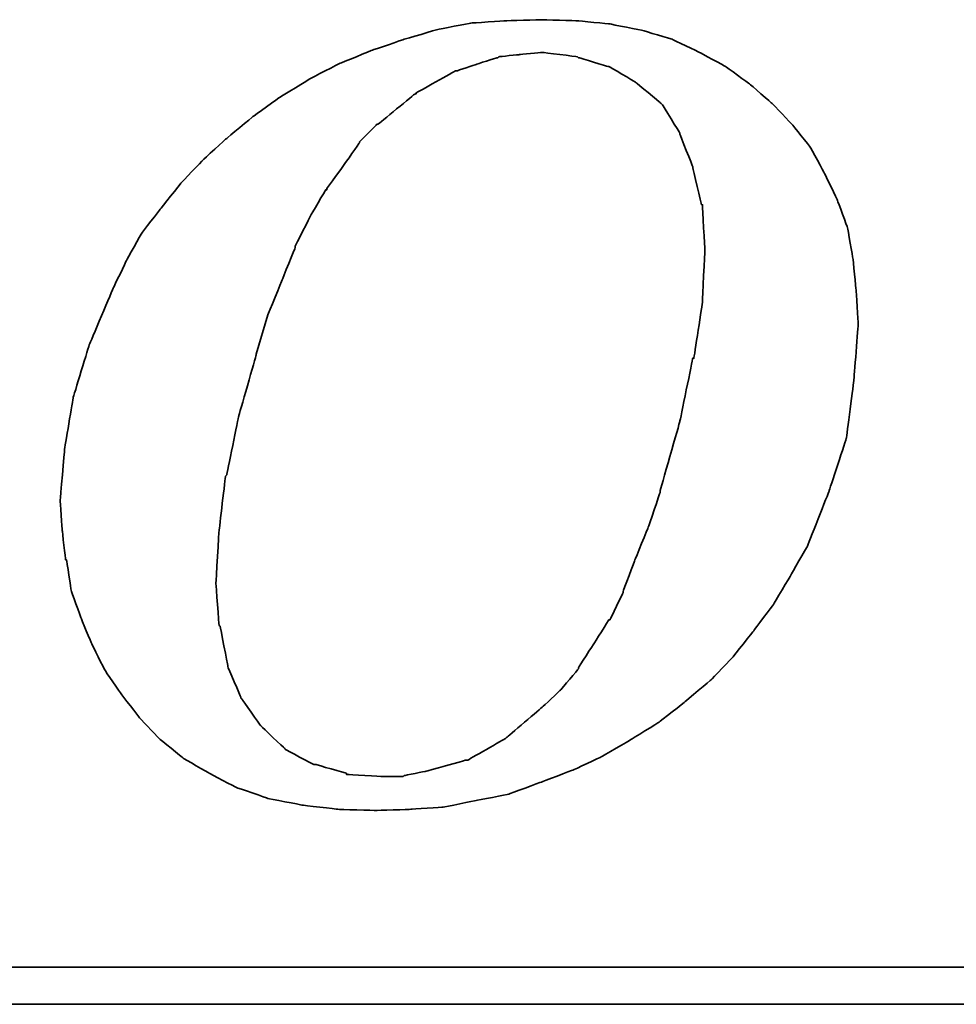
# Model space of a CAD drawing. Extents: x -381 to 2037, y -503 to 705.
# Tile 39 of 55: x -146.27 to -142.63, y 66.8 to 70.63. Entities that reach past the tile are written whole.
import ezdxf

# ---------------------------------------------------------------- set-up
doc = ezdxf.new("R2010")
doc.units = 0
doc.header["$LTSCALE"] = 2
doc.header["$MEASUREMENT"] = 0
doc.layers.add('CHA', color=7, linetype='Continuous')
doc.layers.add('layer 1', color=7, linetype='Continuous')

# ---------------------------------------------------------------- blocks, each defined once
blk = doc.blocks.new('TBI MOTION logo(完整正式版)')
at = {"layer": 'layer 1', "color": 22, "lineweight": 35}
for points, knots in [([(-11.34375, -6.98375), (-11.34375, -6.98375), (-10.91375, -7.43875), (-10.91375, -7.43875), (-10.91375, -7.43875), (-10.91375, -7.43875), (-10.38625, -7.87125), (-10.38625, -7.87125), (-10.38625, -7.87125), (-10.38625, -7.87125), (-9.81125, -8.20375), (-9.81125, -8.20375), (-9.81125, -8.20375), (-9.81125, -8.20375), (-9.21125, -8.51875), (-9.21125, -8.51875), (-9.21125, -8.51875), (-9.21125, -8.51875), (-8.51625, -8.75875), (-8.51625, -8.75875), (-8.51625, -8.75875), (-8.51625, -8.75875), (-7.77125, -8.90375), (-7.77125, -8.90375), (-7.77125, -8.90375), (-7.77125, -8.90375), (-6.97875, -8.99875), (-6.97875, -8.99875), (-6.97875, -8.99875), (-6.97875, -8.99875), (-6.14125, -9.02375), (-6.14125, -9.02375), (-6.14125, -9.02375), (-6.14125, -9.02375), (-5.37125, -8.99875), (-5.37125, -8.99875), (-5.37125, -8.99875), (-5.37125, -8.99875), (-4.65375, -8.94875), (-4.65375, -8.94875), (-4.65375, -8.94875), (-4.65375, -8.94875), (-3.93375, -8.80625), (-3.93375, -8.80625), (-3.93375, -8.80625), (-3.93375, -8.80625), (-3.21375, -8.66375), (-3.21375, -8.66375), (-3.21375, -8.66375), (-3.21375, -8.66375), (-2.49375, -8.39875), (-2.49375, -8.39875), (-2.49375, -8.39875), (-2.49375, -8.39875), (-1.79875, -8.13375), (-1.79875, -8.13375), (-1.79875, -8.13375), (-1.79875, -8.13375), (-1.17375, -7.84375), (-1.17375, -7.84375), (-1.17375, -7.84375), (-1.17375, -7.84375), (-0.52375, -7.46375), (-0.52375, -7.46375), (-0.52375, -7.46375), (-0.52375, -7.46375), (0.10124, -7.07875), (0.10124, -7.07875), (0.10124, -7.07875), (0.10124, -7.07875), (0.67625, -6.62375), (0.67625, -6.62375), (0.67625, -6.62375), (0.67625, -6.62375), (1.24874, -6.14375), (1.24874, -6.14375), (1.24874, -6.14375), (1.24874, -6.14375), (1.72874, -5.64125), (1.72874, -5.64125), (1.72874, -5.64125), (1.72874, -5.64125), (2.18624, -5.06375), (2.18624, -5.06375), (2.18624, -5.06375), (2.18624, -5.06375), (2.61625, -4.48874), (2.61625, -4.48874), (2.61625, -4.48874), (2.61625, -4.48874), (3.00125, -3.83874), (3.00125, -3.83874), (3.00125, -3.83874), (3.00125, -3.83874), (3.36124, -3.21374), (3.36124, -3.21374), (3.36124, -3.21374), (3.36124, -3.21374), (3.84374, -1.99125), (3.84374, -1.99125), (3.84374, -1.99125), (3.84374, -1.99125), (4.22625, -0.81875), (4.22625, -0.81875), (4.22625, -0.81875), (4.22625, -0.81875), (4.39125, 0.45624), (4.39125, 0.45624), (4.39125, 0.45624), (4.39125, 0.45624), (4.48874, 1.70124), (4.48874, 1.70124), (4.48874, 1.70124), (4.48874, 1.70124), (4.43874, 2.44625), (4.43874, 2.44625), (4.43874, 2.44625), (4.43874, 2.44625), (4.36874, 3.14125), (4.36874, 3.14125), (4.36874, 3.14125), (4.36874, 3.14125), (4.25125, 3.81125), (4.25125, 3.81125), (4.25125, 3.81125), (4.25125, 3.81125), (4.03124, 4.41125), (4.03124, 4.41125), (4.03124, 4.41125), (4.03124, 4.41125), (3.74374, 5.01125), (3.74374, 5.01125), (3.74374, 5.01125), (3.74374, 5.01125), (3.43124, 5.58875), (3.43124, 5.58875), (3.43124, 5.58875), (3.43124, 5.58875), (3.02625, 6.09125), (3.02625, 6.09125), (3.02625, 6.09125), (3.02625, 6.09125), (2.59374, 6.54875), (2.59374, 6.54875), (2.59374, 6.54875), (2.59374, 6.54875), (2.09124, 6.98125), (2.09124, 6.98125), (2.09124, 6.98125), (2.09124, 6.98125), (1.56124, 7.36625), (1.56124, 7.36625), (1.56124, 7.36625), (1.56124, 7.36625), (0.98624, 7.67625), (0.98624, 7.67625), (0.98624, 7.67625), (0.98624, 7.67625), (0.38624, 7.96375), (0.38624, 7.96375), (0.38624, 7.96375), (0.38624, 7.96375), (-0.25875, 8.15625), (-0.25875, 8.15625), (-0.25875, 8.15625), (-0.25875, 8.15625), (-0.98125, 8.30125), (-0.98125, 8.30125), (-0.98125, 8.30125), (-0.98125, 8.30125), (-1.70124, 8.37125), (-1.70124, 8.37125), (-1.70124, 8.37125), (-1.70124, 8.37125), (-2.49375, 8.39624), (-2.49375, 8.39624), (-2.49375, 8.39624), (-2.49375, 8.39624), (-3.28625, 8.37125), (-3.28625, 8.37125), (-3.28625, 8.37125), (-3.28625, 8.37125), (-4.05125, 8.32125), (-4.05125, 8.32125), (-4.05125, 8.32125), (-4.05125, 8.32125), (-4.77375, 8.18125), (-4.77375, 8.18125), (-4.77375, 8.18125), (-4.77375, 8.18125), (-5.51625, 7.96375), (-5.51625, 7.96375), (-5.51625, 7.96375), (-5.51625, 7.96375), (-6.21125, 7.72625), (-6.21125, 7.72625), (-6.21125, 7.72625), (-6.21125, 7.72625), (-6.92875, 7.43625), (-6.92875, 7.43625), (-6.92875, 7.43625), (-6.92875, 7.43625), (-7.57875, 7.10125), (-7.57875, 7.10125), (-7.57875, 7.10125), (-7.57875, 7.10125), (-8.24875, 6.69125), (-8.24875, 6.69125), (-8.24875, 6.69125), (-8.24875, 6.69125), (-8.84875, 6.26125), (-8.84875, 6.26125), (-8.84875, 6.26125), (-8.84875, 6.26125), (-9.42625, 5.78125), (-9.42625, 5.78125), (-9.42625, 5.78125), (-9.42625, 5.78125), (-9.95375, 5.30125), (-9.95375, 5.30125), (-9.95375, 5.30125), (-9.95375, 5.30125), (-10.43375, 4.79624), (-10.43375, 4.79624), (-10.43375, 4.79624), (-10.43375, 4.79624), (-10.88875, 4.22125), (-10.88875, 4.22125), (-10.88875, 4.22125), (-10.88875, 4.22125), (-11.29875, 3.69375), (-11.29875, 3.69375), (-11.29875, 3.69375), (-11.29875, 3.69375), (-11.63375, 3.09125), (-11.63375, 3.09125), (-11.63375, 3.09125), (-11.63375, 3.09125), (-11.91875, 2.49625), (-11.91875, 2.49625), (-11.91875, 2.49625), (-11.91875, 2.49625), (-12.44875, 1.24625), (-12.44875, 1.24625), (-12.44875, 1.24625), (-12.44875, 1.24625), (-12.80875, 0.06874), (-12.80875, 0.06874), (-12.80875, 0.06874), (-12.80875, 0.06874), (-12.99875, -1.07875), (-12.99875, -1.07875), (-12.99875, -1.07875), (-12.99875, -1.07875), (-13.09375, -2.18375), (-13.09375, -2.18375), (-13.09375, -2.18375), (-13.09375, -2.18375), (-13.04875, -2.85375), (-13.04875, -2.85375), (-13.04875, -2.85375), (-13.04875, -2.85375), (-12.97375, -3.50375), (-12.97375, -3.50375), (-12.97375, -3.50375), (-12.97375, -3.50375), (-12.95375, -3.50375), (-12.95375, -3.50375), (-12.95375, -3.50375), (-12.95375, -3.50375), (-12.85375, -4.17375), (-12.85375, -4.17375), (-12.85375, -4.17375), (-12.85375, -4.17375), (-12.63875, -4.77624), (-12.63875, -4.77624), (-12.63875, -4.77624), (-12.63875, -4.77624), (-12.39875, -5.35125), (-12.39875, -5.35125), (-12.39875, -5.35125), (-12.39875, -5.35125), (-12.11375, -5.92875), (-12.11375, -5.92875), (-12.11375, -5.92875), (-12.11375, -5.92875), (-11.75375, -6.45375), (-11.75375, -6.45375), (-11.75375, -6.45375), (-11.75375, -6.45375), (-11.34375, -6.98375), (-11.34375, -6.98375)], [0, 0, 0, 0, 0.01369863, 0.01369863, 0.01369863, 0.01369864, 0.02739726, 0.02739726, 0.02739726, 0.02739727, 0.04109589, 0.04109589, 0.04109589, 0.0410959, 0.05479452, 0.05479452, 0.05479452, 0.05479453, 0.06849315, 0.06849315, 0.06849315, 0.06849316, 0.08219178, 0.08219178, 0.08219178, 0.08219179, 0.09589041, 0.09589041, 0.09589041, 0.09589042, 0.10958904, 0.10958904, 0.10958904, 0.10958905, 0.12328767, 0.12328767, 0.12328767, 0.12328768, 0.1369863, 0.1369863, 0.1369863, 0.13698631, 0.15068493, 0.15068493, 0.15068493, 0.15068494, 0.16438356, 0.16438356, 0.16438356, 0.16438357, 0.17808219, 0.17808219, 0.17808219, 0.1780822, 0.19178082, 0.19178082, 0.19178082, 0.19178083, 0.20547945, 0.20547945, 0.20547945, 0.20547946, 0.21917808, 0.21917808, 0.21917808, 0.21917809, 0.23287671, 0.23287671, 0.23287671, 0.23287672, 0.24657534, 0.24657534, 0.24657534, 0.24657535, 0.26027397, 0.26027397, 0.26027397, 0.26027398, 0.2739726, 0.2739726, 0.2739726, 0.27397261, 0.28767123, 0.28767123, 0.28767123, 0.28767124, 0.30136986, 0.30136986, 0.30136986, 0.30136987, 0.31506849, 0.31506849, 0.31506849, 0.3150685, 0.32876712, 0.32876712, 0.32876712, 0.32876713, 0.34246575, 0.34246575, 0.34246575, 0.34246576, 0.35616438, 0.35616438, 0.35616438, 0.35616439, 0.36986301, 0.36986301, 0.36986301, 0.36986302, 0.38356164, 0.38356164, 0.38356164, 0.38356165, 0.39726027, 0.39726027, 0.39726027, 0.39726028, 0.4109589, 0.4109589, 0.4109589, 0.41095891, 0.42465753, 0.42465753, 0.42465753, 0.42465754, 0.43835616, 0.43835616, 0.43835616, 0.43835617, 0.45205479, 0.45205479, 0.45205479, 0.4520548, 0.46575342, 0.46575342, 0.46575342, 0.46575343, 0.47945205, 0.47945205, 0.47945205, 0.47945206, 0.49315068, 0.49315068, 0.49315068, 0.49315069, 0.50684932, 0.50684932, 0.50684932, 0.50684933, 0.52054795, 0.52054795, 0.52054795, 0.52054796, 0.53424658, 0.53424658, 0.53424658, 0.53424659, 0.54794521, 0.54794521, 0.54794521, 0.54794522, 0.56164384, 0.56164384, 0.56164384, 0.56164385, 0.57534247, 0.57534247, 0.57534247, 0.57534248, 0.5890411, 0.5890411, 0.5890411, 0.58904111, 0.60273973, 0.60273973, 0.60273973, 0.60273974, 0.61643836, 0.61643836, 0.61643836, 0.61643837, 0.63013699, 0.63013699, 0.63013699, 0.630137, 0.64383562, 0.64383562, 0.64383562, 0.64383563, 0.65753425, 0.65753425, 0.65753425, 0.65753426, 0.67123288, 0.67123288, 0.67123288, 0.67123289, 0.68493151, 0.68493151, 0.68493151, 0.68493152, 0.69863014, 0.69863014, 0.69863014, 0.69863015, 0.71232877, 0.71232877, 0.71232877, 0.71232878, 0.7260274, 0.7260274, 0.7260274, 0.72602741, 0.73972603, 0.73972603, 0.73972603, 0.73972604, 0.75342466, 0.75342466, 0.75342466, 0.75342467, 0.76712329, 0.76712329, 0.76712329, 0.7671233, 0.78082192, 0.78082192, 0.78082192, 0.78082193, 0.79452055, 0.79452055, 0.79452055, 0.79452056, 0.80821918, 0.80821918, 0.80821918, 0.80821919, 0.82191781, 0.82191781, 0.82191781, 0.82191782, 0.83561644, 0.83561644, 0.83561644, 0.83561645, 0.84931507, 0.84931507, 0.84931507, 0.84931508, 0.8630137, 0.8630137, 0.8630137, 0.86301371, 0.87671233, 0.87671233, 0.87671233, 0.87671234, 0.89041096, 0.89041096, 0.89041096, 0.89041097, 0.90410959, 0.90410959, 0.90410959, 0.9041096, 0.91780822, 0.91780822, 0.91780822, 0.91780823, 0.93150685, 0.93150685, 0.93150685, 0.93150686, 0.94520548, 0.94520548, 0.94520548, 0.94520549, 0.95890411, 0.95890411, 0.95890411, 0.95890412, 0.97260274, 0.97260274, 0.97260274, 0.97260275, 0.98630137, 0.98630137, 0.98630137, 0.98630138, 1, 1, 1, 1]), ([(-8.77875, 1.03124), (-8.77875, 1.03124), (-8.51625, 1.89625), (-8.51625, 1.89625), (-8.51625, 1.89625), (-8.51625, 1.89625), (-8.20375, 2.66375), (-8.20375, 2.66375), (-8.20375, 2.66375), (-8.20375, 2.66375), (-7.91625, 3.38125), (-7.91625, 3.38125), (-7.91625, 3.38125), (-7.91625, 3.38125), (-7.91625, 3.40624), (-7.91625, 3.40624), (-7.91625, 3.40624), (-7.91625, 3.40624), (-7.57875, 4.07624), (-7.57875, 4.07624), (-7.57875, 4.07624), (-7.57875, 4.07624), (-7.24375, 4.65125), (-7.24375, 4.65125), (-7.24375, 4.65125), (-7.24375, 4.65125), (-7.21875, 4.65125), (-7.21875, 4.65125), (-7.21875, 4.65125), (-7.21875, 4.65125), (-7.21875, 4.67624), (-7.21875, 4.67624), (-7.21875, 4.67624), (-7.21875, 4.67624), (-6.83625, 5.20375), (-6.83625, 5.20375), (-6.83625, 5.20375), (-6.83625, 5.20375), (-6.49875, 5.68625), (-6.49875, 5.68625), (-6.49875, 5.68625), (-6.49875, 5.68625), (-6.49875, 5.70625), (-6.49875, 5.70625), (-6.49875, 5.70625), (-6.49875, 5.70625), (-6.11625, 6.09125), (-6.11625, 6.09125), (-6.11625, 6.09125), (-6.11625, 6.09125), (-6.09125, 6.09125), (-6.09125, 6.09125), (-6.09125, 6.09125), (-6.09125, 6.09125), (-5.27375, 6.76625), (-5.27375, 6.76625), (-5.27375, 6.76625), (-5.27375, 6.76625), (-5.24875, 6.76625), (-5.24875, 6.76625), (-5.24875, 6.76625), (-5.24875, 6.76625), (-5.24875, 6.78625), (-5.24875, 6.78625), (-5.24875, 6.78625), (-5.24875, 6.78625), (-4.38875, 7.26624), (-4.38875, 7.26624), (-4.38875, 7.26624), (-4.38875, 7.26624), (-4.36125, 7.26624), (-4.36125, 7.26624), (-4.36125, 7.26624), (-4.36125, 7.26624), (-3.93375, 7.41125), (-3.93375, 7.41125), (-3.93375, 7.41125), (-3.93375, 7.41125), (-3.47375, 7.55625), (-3.47375, 7.55625), (-3.47375, 7.55625), (-3.47375, 7.55625), (-3.45375, 7.55625), (-3.45375, 7.55625), (-3.45375, 7.55625), (-3.45375, 7.55625), (-3.42875, 7.58124), (-3.42875, 7.58124), (-3.42875, 7.58124), (-3.42875, 7.58124), (-2.97375, 7.62625), (-2.97375, 7.62625), (-2.97375, 7.62625), (-2.97375, 7.62625), (-2.49375, 7.67625), (-2.49375, 7.67625), (-2.49375, 7.67625), (-2.49375, 7.67625), (-2.46875, 7.67625), (-2.46875, 7.67625), (-2.46875, 7.67625), (-2.46875, 7.67625), (-1.70124, 7.58124), (-1.70124, 7.58124), (-1.70124, 7.58124), (-1.70124, 7.58124), (-1.67875, 7.55625), (-1.67875, 7.55625), (-1.67875, 7.55625), (-1.67875, 7.55625), (-1.65375, 7.55625), (-1.65375, 7.55625), (-1.65375, 7.55625), (-1.65375, 7.55625), (-1.03125, 7.36625), (-1.03125, 7.36625), (-1.03125, 7.36625), (-1.03125, 7.36625), (-1.00625, 7.36625), (-1.00625, 7.36625), (-1.00625, 7.36625), (-1.00625, 7.36625), (-0.43124, 7.02624), (-0.43124, 7.02624), (-0.43124, 7.02624), (-0.43124, 7.02624), (-0.40625, 7.00624), (-0.40625, 7.00624), (-0.40625, 7.00624), (-0.40625, 7.00624), (0.12124, 6.57124), (0.12124, 6.57124), (0.12124, 6.57124), (0.12124, 6.57124), (0.14624, 6.54875), (0.14624, 6.54875), (0.14624, 6.54875), (0.14624, 6.54875), (0.17124, 6.52375), (0.17124, 6.52375), (0.17124, 6.52375), (0.17124, 6.52375), (0.55625, 5.89875), (0.55625, 5.89875), (0.55625, 5.89875), (0.55625, 5.89875), (0.55625, 5.87625), (0.55625, 5.87625), (0.55625, 5.87625), (0.55625, 5.87625), (0.84124, 5.15625), (0.84124, 5.15625), (0.84124, 5.15625), (0.84124, 5.15625), (0.84124, 5.13125), (0.84124, 5.13125), (0.84124, 5.13125), (0.84124, 5.13125), (1.03624, 4.31875), (1.03624, 4.31875), (1.03624, 4.31875), (1.03624, 4.31875), (1.05624, 4.31875), (1.05624, 4.31875), (1.05624, 4.31875), (1.05624, 4.31875), (1.05624, 4.29125), (1.05624, 4.29125), (1.05624, 4.29125), (1.05624, 4.29125), (1.10625, 3.33125), (1.10625, 3.33125), (1.10625, 3.33125), (1.10625, 3.33125), (1.10625, 3.30875), (1.10625, 3.30875), (1.10625, 3.30875), (1.10625, 3.30875), (1.05624, 2.20624), (1.05624, 2.20624), (1.05624, 2.20624), (1.05624, 2.20624), (1.05624, 2.18124), (1.05624, 2.18124), (1.05624, 2.18124), (1.05624, 2.18124), (0.86624, 0.93624), (0.86624, 0.93624), (0.86624, 0.93624), (0.86624, 0.93624), (0.84124, 0.93624), (0.84124, 0.93624), (0.84124, 0.93624), (0.84124, 0.93624), (0.55625, -0.45874), (0.55625, -0.45874), (0.55625, -0.45874), (0.55625, -0.45874), (0.12124, -1.99125), (0.12124, -1.99125), (0.12124, -1.99125), (0.12124, -1.99125), (0.12124, -2.01874), (0.12124, -2.01874), (0.12124, -2.01874), (0.12124, -2.01874), (-0.13874, -2.78375), (-0.13874, -2.78375), (-0.13874, -2.78375), (-0.13874, -2.78375), (-0.43124, -3.50375), (-0.43124, -3.50375), (-0.43124, -3.50375), (-0.43124, -3.50375), (-0.69375, -4.19875), (-0.69375, -4.19875), (-0.69375, -4.19875), (-0.69375, -4.19875), (-0.69375, -4.22375), (-0.69375, -4.22375), (-0.69375, -4.22375), (-0.69375, -4.22375), (-0.98125, -4.82374), (-0.98125, -4.82374), (-0.98125, -4.82374), (-0.98125, -4.82374), (-1.00625, -4.82374), (-1.00625, -4.82374), (-1.00625, -4.82374), (-1.00625, -4.82374), (-1.33875, -5.35125), (-1.33875, -5.35125), (-1.33875, -5.35125), (-1.33875, -5.35125), (-1.67875, -5.87875), (-1.67875, -5.87875), (-1.67875, -5.87875), (-1.67875, -5.87875), (-1.67875, -5.90375), (-1.67875, -5.90375), (-1.67875, -5.90375), (-1.67875, -5.90375), (-2.05875, -6.35875), (-2.05875, -6.35875), (-2.05875, -6.35875), (-2.05875, -6.35875), (-2.08375, -6.38375), (-2.08375, -6.38375), (-2.08375, -6.38375), (-2.08375, -6.38375), (-2.46875, -6.74375), (-2.46875, -6.74375), (-2.46875, -6.74375), (-2.46875, -6.74375), (-3.25875, -7.41625), (-3.25875, -7.41625), (-3.25875, -7.41625), (-3.25875, -7.41625), (-3.28625, -7.43875), (-3.28625, -7.43875), (-3.28625, -7.43875), (-3.28625, -7.43875), (-4.12375, -7.91875), (-4.12375, -7.91875), (-4.12375, -7.91875), (-4.12375, -7.91875), (-4.14875, -7.91875), (-4.14875, -7.91875), (-4.14875, -7.91875), (-4.14875, -7.91875), (-4.17125, -7.91875), (-4.17125, -7.91875), (-4.17125, -7.91875), (-4.17125, -7.91875), (-5.03375, -8.15875), (-5.03375, -8.15875), (-5.03375, -8.15875), (-5.03375, -8.15875), (-5.51625, -8.25625), (-5.51625, -8.25625), (-5.51625, -8.25625), (-5.51625, -8.25625), (-5.54125, -8.27875), (-5.54125, -8.27875), (-5.54125, -8.27875), (-5.54125, -8.27875), (-5.56375, -8.27875), (-5.56375, -8.27875), (-5.56375, -8.27875), (-5.56375, -8.27875), (-5.99625, -8.27875), (-5.99625, -8.27875), (-5.99625, -8.27875), (-5.99625, -8.27875), (-6.76375, -8.23125), (-6.76375, -8.23125), (-6.76375, -8.23125), (-6.76375, -8.23125), (-6.78875, -8.23125), (-6.78875, -8.23125), (-6.78875, -8.23125), (-6.78875, -8.23125), (-6.78875, -8.20375), (-6.78875, -8.20375), (-6.78875, -8.20375), (-6.78875, -8.20375), (-7.45875, -8.01375), (-7.45875, -8.01375), (-7.45875, -8.01375), (-7.45875, -8.01375), (-7.48375, -8.01375), (-7.48375, -8.01375), (-7.48375, -8.01375), (-7.48375, -8.01375), (-7.50875, -8.01375), (-7.50875, -8.01375), (-7.50875, -8.01375), (-7.50875, -8.01375), (-8.13125, -7.67875), (-8.13125, -7.67875), (-8.13125, -7.67875), (-8.13125, -7.67875), (-8.15625, -7.65375), (-8.15625, -7.65375), (-8.15625, -7.65375), (-8.15625, -7.65375), (-8.65875, -7.17375), (-8.65875, -7.17375), (-8.65875, -7.17375), (-8.65875, -7.17375), (-8.68375, -7.14875), (-8.68375, -7.14875), (-8.68375, -7.14875), (-8.68375, -7.14875), (-9.08875, -6.57375), (-9.08875, -6.57375), (-9.08875, -6.57375), (-9.08875, -6.57375), (-9.11375, -6.54875), (-9.11375, -6.54875), (-9.11375, -6.54875), (-9.11375, -6.54875), (-9.11375, -6.52875), (-9.11375, -6.52875), (-9.11375, -6.52875), (-9.11375, -6.52875), (-9.40375, -5.85375), (-9.40375, -5.85375), (-9.40375, -5.85375), (-9.40375, -5.85375), (-9.40375, -5.82875), (-9.40375, -5.82875), (-9.40375, -5.82875), (-9.40375, -5.82875), (-9.56875, -4.96875), (-9.56875, -4.96875), (-9.56875, -4.96875), (-9.56875, -4.96875), (-9.59375, -4.94375), (-9.59375, -4.94375), (-9.59375, -4.94375), (-9.59375, -4.94375), (-9.66375, -4.03375), (-9.66375, -4.03375), (-9.66375, -4.03375), (-9.66375, -4.03375), (-9.66375, -4.00875), (-9.66375, -4.00875), (-9.66375, -4.00875), (-9.66375, -4.00875), (-9.59375, -2.85375), (-9.59375, -2.85375), (-9.59375, -2.85375), (-9.59375, -2.85375), (-9.45125, -1.65875), (-9.45125, -1.65875), (-9.45125, -1.65875), (-9.45125, -1.65875), (-9.42625, -1.63375), (-9.42625, -1.63375), (-9.42625, -1.63375), (-9.42625, -1.63375), (-9.16125, -0.33875), (-9.16125, -0.33875), (-9.16125, -0.33875), (-9.16125, -0.33875), (-8.77875, 1.00624), (-8.77875, 1.00624), (-8.77875, 1.00624), (-8.77875, 1.00624), (-8.77875, 1.03124), (-8.77875, 1.03124)], [0, 0, 0, 0, 0.01020408, 0.01020408, 0.01020408, 0.01020409, 0.02040816, 0.02040816, 0.02040816, 0.02040817, 0.03061224, 0.03061224, 0.03061224, 0.03061225, 0.04081633, 0.04081633, 0.04081633, 0.04081634, 0.05102041, 0.05102041, 0.05102041, 0.05102042, 0.06122449, 0.06122449, 0.06122449, 0.0612245, 0.07142857, 0.07142857, 0.07142857, 0.07142858, 0.08163265, 0.08163265, 0.08163265, 0.08163266, 0.09183673, 0.09183673, 0.09183673, 0.09183674, 0.10204082, 0.10204082, 0.10204082, 0.10204083, 0.1122449, 0.1122449, 0.1122449, 0.11224491, 0.12244898, 0.12244898, 0.12244898, 0.12244899, 0.13265306, 0.13265306, 0.13265306, 0.13265307, 0.14285714, 0.14285714, 0.14285714, 0.14285715, 0.15306122, 0.15306122, 0.15306122, 0.15306123, 0.16326531, 0.16326531, 0.16326531, 0.16326532, 0.17346939, 0.17346939, 0.17346939, 0.1734694, 0.18367347, 0.18367347, 0.18367347, 0.18367348, 0.19387755, 0.19387755, 0.19387755, 0.19387756, 0.20408163, 0.20408163, 0.20408163, 0.20408164, 0.21428571, 0.21428571, 0.21428571, 0.21428572, 0.2244898, 0.2244898, 0.2244898, 0.22448981, 0.23469388, 0.23469388, 0.23469388, 0.23469389, 0.24489796, 0.24489796, 0.24489796, 0.24489797, 0.25510204, 0.25510204, 0.25510204, 0.25510205, 0.26530612, 0.26530612, 0.26530612, 0.26530613, 0.2755102, 0.2755102, 0.2755102, 0.27551021, 0.28571429, 0.28571429, 0.28571429, 0.2857143, 0.29591837, 0.29591837, 0.29591837, 0.29591838, 0.30612245, 0.30612245, 0.30612245, 0.30612246, 0.31632653, 0.31632653, 0.31632653, 0.31632654, 0.32653061, 0.32653061, 0.32653061, 0.32653062, 0.33673469, 0.33673469, 0.33673469, 0.3367347, 0.34693878, 0.34693878, 0.34693878, 0.34693879, 0.35714286, 0.35714286, 0.35714286, 0.35714287, 0.36734694, 0.36734694, 0.36734694, 0.36734695, 0.37755102, 0.37755102, 0.37755102, 0.37755103, 0.3877551, 0.3877551, 0.3877551, 0.38775511, 0.39795918, 0.39795918, 0.39795918, 0.39795919, 0.40816327, 0.40816327, 0.40816327, 0.40816328, 0.41836735, 0.41836735, 0.41836735, 0.41836736, 0.42857143, 0.42857143, 0.42857143, 0.42857144, 0.43877551, 0.43877551, 0.43877551, 0.43877552, 0.44897959, 0.44897959, 0.44897959, 0.4489796, 0.45918367, 0.45918367, 0.45918367, 0.45918368, 0.46938776, 0.46938776, 0.46938776, 0.46938777, 0.47959184, 0.47959184, 0.47959184, 0.47959185, 0.48979592, 0.48979592, 0.48979592, 0.48979593, 0.5, 0.5, 0.5, 0.50000001, 0.51020408, 0.51020408, 0.51020408, 0.51020409, 0.52040816, 0.52040816, 0.52040816, 0.52040817, 0.53061224, 0.53061224, 0.53061224, 0.53061225, 0.54081633, 0.54081633, 0.54081633, 0.54081634, 0.55102041, 0.55102041, 0.55102041, 0.55102042, 0.56122449, 0.56122449, 0.56122449, 0.5612245, 0.57142857, 0.57142857, 0.57142857, 0.57142858, 0.58163265, 0.58163265, 0.58163265, 0.58163266, 0.59183673, 0.59183673, 0.59183673, 0.59183674, 0.60204082, 0.60204082, 0.60204082, 0.60204083, 0.6122449, 0.6122449, 0.6122449, 0.61224491, 0.62244898, 0.62244898, 0.62244898, 0.62244899, 0.63265306, 0.63265306, 0.63265306, 0.63265307, 0.64285714, 0.64285714, 0.64285714, 0.64285715, 0.65306122, 0.65306122, 0.65306122, 0.65306123, 0.66326531, 0.66326531, 0.66326531, 0.66326532, 0.67346939, 0.67346939, 0.67346939, 0.6734694, 0.68367347, 0.68367347, 0.68367347, 0.68367348, 0.69387755, 0.69387755, 0.69387755, 0.69387756, 0.70408163, 0.70408163, 0.70408163, 0.70408164, 0.71428571, 0.71428571, 0.71428571, 0.71428572, 0.7244898, 0.7244898, 0.7244898, 0.72448981, 0.73469388, 0.73469388, 0.73469388, 0.73469389, 0.74489796, 0.74489796, 0.74489796, 0.74489797, 0.75510204, 0.75510204, 0.75510204, 0.75510205, 0.76530612, 0.76530612, 0.76530612, 0.76530613, 0.7755102, 0.7755102, 0.7755102, 0.77551021, 0.78571429, 0.78571429, 0.78571429, 0.7857143, 0.79591837, 0.79591837, 0.79591837, 0.79591838, 0.80612245, 0.80612245, 0.80612245, 0.80612246, 0.81632653, 0.81632653, 0.81632653, 0.81632654, 0.82653061, 0.82653061, 0.82653061, 0.82653062, 0.83673469, 0.83673469, 0.83673469, 0.8367347, 0.84693878, 0.84693878, 0.84693878, 0.84693879, 0.85714286, 0.85714286, 0.85714286, 0.85714287, 0.86734694, 0.86734694, 0.86734694, 0.86734695, 0.87755102, 0.87755102, 0.87755102, 0.87755103, 0.8877551, 0.8877551, 0.8877551, 0.88775511, 0.89795918, 0.89795918, 0.89795918, 0.89795919, 0.90816327, 0.90816327, 0.90816327, 0.90816328, 0.91836735, 0.91836735, 0.91836735, 0.91836736, 0.92857143, 0.92857143, 0.92857143, 0.92857144, 0.93877551, 0.93877551, 0.93877551, 0.93877552, 0.94897959, 0.94897959, 0.94897959, 0.9489796, 0.95918367, 0.95918367, 0.95918367, 0.95918368, 0.96938776, 0.96938776, 0.96938776, 0.96938777, 0.97959184, 0.97959184, 0.97959184, 0.97959185, 0.98979592, 0.98979592, 0.98979592, 0.98979593, 1, 1, 1, 1]), ([(75.90875, -9.47875), (75.90875, -9.47875), (75.90875, -12.28625), (75.90875, -12.28625), (75.90875, -12.28625), (75.90875, -12.28625), (75.90875, -12.47875), (75.90875, -12.47875), (75.90875, -12.47875), (75.90875, -12.47875), (75.71625, -12.47875), (75.71625, -12.47875), (75.71625, -12.47875), (75.71625, -12.47875), (-88.32875, -12.47875), (-88.32875, -12.47875), (-88.32875, -12.47875), (-88.32875, -12.47875), (-88.32875, -13.29375), (-88.32875, -13.29375), (-88.32875, -13.29375), (-88.32875, -13.29375), (82.89125, -13.29375), (82.89125, -13.29375), (82.89125, -13.29375), (82.89125, -13.29375), (75.90875, -9.47875), (75.90875, -9.47875)], [0, 0, 0, 0, 0.14285714, 0.14285714, 0.14285714, 0.14285715, 0.28571429, 0.28571429, 0.28571429, 0.2857143, 0.42857143, 0.42857143, 0.42857143, 0.42857144, 0.57142857, 0.57142857, 0.57142857, 0.57142858, 0.71428571, 0.71428571, 0.71428571, 0.71428572, 0.85714286, 0.85714286, 0.85714286, 0.85714287, 1, 1, 1, 1])]:
    blk.add_open_spline(points, degree=3, knots=knots, dxfattribs=at)

msp = doc.modelspace()

# ---------------------------------------------------------------- block references
at = {"layer": 'CHA', "color": 0, "xscale": 0.1765387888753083, "yscale": 0.1765387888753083, "zscale": 0.1765387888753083}
msp.add_blockref('TBI MOTION logo(完整正式版)', (-143.8015, 69.1494), dxfattribs=at)

doc.saveas('drawing.dxf')
